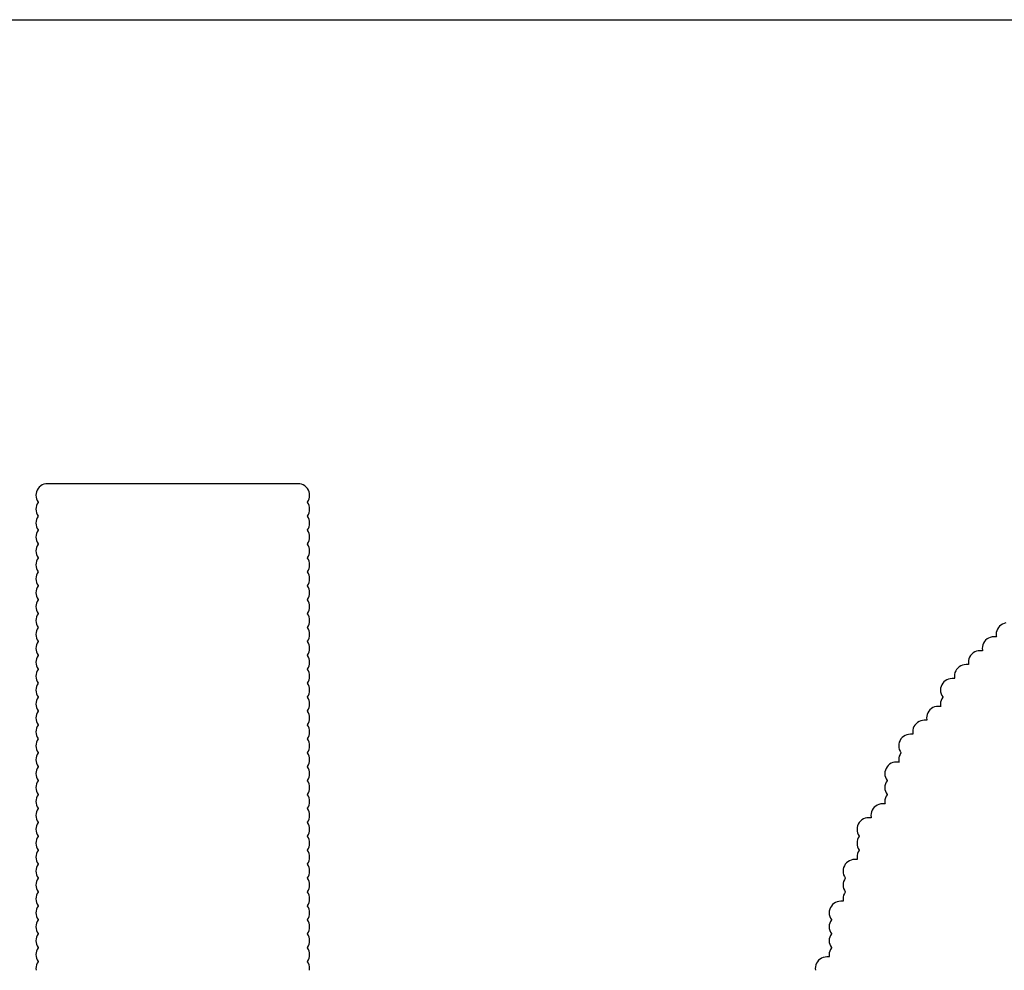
# Model space of a CAD drawing. Extents: x -0.28 to 1.53, y -0.26 to 1.53.
# Tile 40 of 45: x 1.3458 to 1.3882, y 1.459 to 1.5. Entities that reach past the tile are written whole.
import ezdxf

# ---------------------------------------------------------------- set-up
doc = ezdxf.new("R2010")
doc.units = 0
doc.header["$MEASUREMENT"] = 0
doc.layers.add('PCB', color=7, linetype='CONTINUOUS')
doc.layers.add('SLK-NS', color=7, linetype='CONTINUOUS')

msp = doc.modelspace()

# ---------------------------------------------------------------- linework, layer by layer
at = {"layer": 'PCB'}
msp.add_lwpolyline([(0, 1.5), (1.5, 1.5), (1.5, 0), (0, 0)], close=True, dxfattribs=at)
at = {"layer": 'SLK-NS'}
for points in [[(1.358294, 1.459022), (1.3583, 1.4591), (1.358294, 1.459178), (1.358276, 1.459255), (1.358246, 1.459327), (1.358205, 1.459394), (1.3582, 1.4594), (1.358205, 1.459406), (1.358246, 1.459473), (1.358276, 1.459545), (1.358294, 1.459622), (1.3583, 1.4597), (1.358294, 1.459778), (1.358276, 1.459855), (1.358246, 1.459927), (1.358205, 1.459994), (1.3582, 1.46), (1.358205, 1.460006), (1.358246, 1.460073), (1.358276, 1.460145), (1.358294, 1.460222), (1.3583, 1.4603), (1.358294, 1.460378), (1.358276, 1.460455), (1.358246, 1.460527), (1.358205, 1.460594), (1.3582, 1.4606), (1.358205, 1.460606), (1.358246, 1.460673), (1.358276, 1.460745), (1.358294, 1.460822), (1.3583, 1.4609), (1.358294, 1.460978), (1.358276, 1.461055), (1.358246, 1.461127), (1.358205, 1.461194), (1.3582, 1.4612), (1.358205, 1.461206), (1.358246, 1.461273), (1.358276, 1.461345), (1.358294, 1.461422), (1.3583, 1.4615), (1.358294, 1.461578), (1.358276, 1.461655), (1.358246, 1.461727), (1.358205, 1.461794), (1.3582, 1.4618), (1.358205, 1.461806), (1.358246, 1.461873), (1.358276, 1.461945), (1.358294, 1.462022), (1.3583, 1.4621), (1.358294, 1.462178), (1.358276, 1.462255), (1.358246, 1.462327), (1.358205, 1.462394), (1.3582, 1.4624), (1.358205, 1.462406), (1.358246, 1.462473), (1.358276, 1.462545), (1.358294, 1.462622), (1.3583, 1.4627), (1.358294, 1.462778), (1.358276, 1.462855), (1.358246, 1.462927), (1.358205, 1.462994), (1.3582, 1.463), (1.358205, 1.463006), (1.358246, 1.463073), (1.358276, 1.463145), (1.358294, 1.463222), (1.3583, 1.4633), (1.358294, 1.463378), (1.358276, 1.463455), (1.358246, 1.463527), (1.358205, 1.463594), (1.3582, 1.4636), (1.358205, 1.463606), (1.358246, 1.463673), (1.358276, 1.463745), (1.358294, 1.463822), (1.3583, 1.4639), (1.358294, 1.463978), (1.358276, 1.464055), (1.358246, 1.464127), (1.358205, 1.464194), (1.3582, 1.4642), (1.358205, 1.464206), (1.358246, 1.464273), (1.358276, 1.464345), (1.358294, 1.464422), (1.3583, 1.4645), (1.358294, 1.464578), (1.358276, 1.464655), (1.358246, 1.464727), (1.358205, 1.464794), (1.3582, 1.4648), (1.358205, 1.464806), (1.358246, 1.464873), (1.358276, 1.464945), (1.358294, 1.465022), (1.3583, 1.4651), (1.358294, 1.465178), (1.358276, 1.465255), (1.358246, 1.465327), (1.358205, 1.465394), (1.3582, 1.4654), (1.358205, 1.465406), (1.358246, 1.465473), (1.358276, 1.465545), (1.358294, 1.465622), (1.3583, 1.4657), (1.358294, 1.465778), (1.358276, 1.465855), (1.358246, 1.465927), (1.358205, 1.465994), (1.3582, 1.466), (1.358205, 1.466006), (1.358246, 1.466073), (1.358276, 1.466145), (1.358294, 1.466222), (1.3583, 1.4663), (1.358294, 1.466378), (1.358276, 1.466455), (1.358246, 1.466527), (1.358205, 1.466594), (1.3582, 1.4666), (1.358205, 1.466606), (1.358246, 1.466673), (1.358276, 1.466745), (1.358294, 1.466822), (1.3583, 1.4669), (1.358294, 1.466978), (1.358276, 1.467055), (1.358246, 1.467127), (1.358205, 1.467194), (1.3582, 1.4672), (1.358205, 1.467206), (1.358246, 1.467273), (1.358276, 1.467345), (1.358294, 1.467422), (1.3583, 1.4675), (1.358294, 1.467578), (1.358276, 1.467655), (1.358246, 1.467727), (1.358205, 1.467794), (1.3582, 1.4678), (1.358205, 1.467806), (1.358246, 1.467873), (1.358276, 1.467945), (1.358294, 1.468022), (1.3583, 1.4681), (1.358294, 1.468178), (1.358276, 1.468255), (1.358246, 1.468327), (1.358205, 1.468394), (1.3582, 1.4684), (1.358205, 1.468406), (1.358246, 1.468473), (1.358276, 1.468545), (1.358294, 1.468622), (1.3583, 1.4687), (1.358294, 1.468778), (1.358276, 1.468855), (1.358246, 1.468927), (1.358205, 1.468994), (1.3582, 1.469), (1.358205, 1.469006), (1.358246, 1.469073), (1.358276, 1.469145), (1.358294, 1.469222), (1.3583, 1.4693), (1.358294, 1.469378), (1.358276, 1.469455), (1.358246, 1.469527), (1.358205, 1.469594), (1.3582, 1.4696), (1.358205, 1.469606), (1.358246, 1.469673), (1.358276, 1.469745), (1.358294, 1.469822), (1.3583, 1.4699), (1.358294, 1.469978), (1.358276, 1.470055), (1.358246, 1.470127), (1.358205, 1.470194), (1.3582, 1.4702), (1.358205, 1.470206), (1.358246, 1.470273), (1.358276, 1.470345), (1.358294, 1.470422), (1.3583, 1.4705), (1.358294, 1.470578), (1.358276, 1.470655), (1.358246, 1.470727), (1.358205, 1.470794), (1.3582, 1.4708), (1.358205, 1.470806), (1.358246, 1.470873), (1.358276, 1.470945), (1.358294, 1.471022), (1.3583, 1.4711), (1.358294, 1.471178), (1.358276, 1.471255), (1.358246, 1.471327), (1.358205, 1.471394), (1.3582, 1.4714), (1.358205, 1.471406), (1.358246, 1.471473), (1.358276, 1.471545), (1.358294, 1.471622), (1.3583, 1.4717), (1.358294, 1.471778), (1.358276, 1.471855), (1.358246, 1.471927), (1.358205, 1.471994), (1.3582, 1.472), (1.358205, 1.472006), (1.358246, 1.472073), (1.358276, 1.472145), (1.358294, 1.472222), (1.3583, 1.4723), (1.358294, 1.472378), (1.358276, 1.472455), (1.358246, 1.472527), (1.358205, 1.472594), (1.3582, 1.4726), (1.358205, 1.472606), (1.358246, 1.472673), (1.358276, 1.472745), (1.358294, 1.472822), (1.3583, 1.4729), (1.358294, 1.472978), (1.358276, 1.473055), (1.358246, 1.473127), (1.358205, 1.473194), (1.3582, 1.4732), (1.358205, 1.473206), (1.358246, 1.473273), (1.358276, 1.473345), (1.358294, 1.473422), (1.3583, 1.4735), (1.358294, 1.473578), (1.358276, 1.473655), (1.358246, 1.473727), (1.358205, 1.473794), (1.3582, 1.4738), (1.358205, 1.473806), (1.358246, 1.473873), (1.358276, 1.473945), (1.358294, 1.474022), (1.3583, 1.4741), (1.358294, 1.474178), (1.358276, 1.474255), (1.358246, 1.474327), (1.358205, 1.474394), (1.3582, 1.4744), (1.358205, 1.474406), (1.358246, 1.474473), (1.358276, 1.474545), (1.358294, 1.474622), (1.3583, 1.4747), (1.358294, 1.474778), (1.358276, 1.474855), (1.358246, 1.474927), (1.358205, 1.474994), (1.3582, 1.475), (1.358205, 1.475006), (1.358246, 1.475073), (1.358276, 1.475145), (1.358294, 1.475222), (1.3583, 1.4753), (1.358294, 1.475378), (1.358276, 1.475455), (1.358246, 1.475527), (1.358205, 1.475594), (1.3582, 1.4756), (1.358205, 1.475606), (1.358246, 1.475673), (1.358276, 1.475745), (1.358294, 1.475822), (1.3583, 1.4759), (1.358294, 1.475978), (1.358276, 1.476055), (1.358246, 1.476127), (1.358205, 1.476194), (1.3582, 1.4762), (1.358205, 1.476206), (1.358246, 1.476273), (1.358276, 1.476345), (1.358294, 1.476422), (1.3583, 1.4765), (1.358294, 1.476578), (1.358276, 1.476655), (1.358246, 1.476727), (1.358205, 1.476794), (1.3582, 1.4768), (1.358205, 1.476806), (1.358246, 1.476873), (1.358276, 1.476945), (1.358294, 1.477022), (1.3583, 1.4771), (1.358294, 1.477178), (1.358276, 1.477255), (1.358246, 1.477327), (1.358205, 1.477394), (1.3582, 1.4774), (1.358205, 1.477406), (1.358246, 1.477473), (1.358276, 1.477545), (1.358294, 1.477622), (1.3583, 1.4777), (1.358294, 1.477778), (1.358276, 1.477855), (1.358246, 1.477927), (1.358205, 1.477994), (1.3582, 1.478), (1.358205, 1.478006), (1.358246, 1.478073), (1.358276, 1.478145), (1.358294, 1.478222), (1.3583, 1.4783), (1.358294, 1.478378), (1.358276, 1.478455), (1.358246, 1.478527), (1.358205, 1.478594), (1.3582, 1.4786), (1.358205, 1.478606), (1.358246, 1.478673), (1.358276, 1.478745), (1.358294, 1.478822), (1.3583, 1.4789), (1.358294, 1.478978), (1.358276, 1.479055), (1.358246, 1.479127), (1.358205, 1.479194), (1.3582, 1.4792), (1.358205, 1.479206), (1.358246, 1.479273), (1.358276, 1.479345), (1.358294, 1.479422), (1.3583, 1.4795), (1.358294, 1.479578), (1.358276, 1.479655), (1.358246, 1.479727), (1.358205, 1.479794), (1.358154, 1.479854), (1.358094, 1.479905), (1.358027, 1.479946), (1.357955, 1.479976), (1.357878, 1.479994), (1.3578, 1.48), (1.347, 1.48), (1.346922, 1.479994), (1.346845, 1.479976), (1.346773, 1.479946), (1.346706, 1.479905), (1.346646, 1.479854), (1.346595, 1.479794), (1.346554, 1.479727), (1.346524, 1.479655), (1.346506, 1.479578), (1.3465, 1.4795), (1.346506, 1.479422), (1.346524, 1.479345), (1.346554, 1.479273), (1.346595, 1.479206), (1.3466, 1.4792), (1.346595, 1.479194), (1.346554, 1.479127), (1.346524, 1.479055), (1.346506, 1.478978), (1.3465, 1.4789), (1.346506, 1.478822), (1.346524, 1.478745), (1.346554, 1.478673), (1.346595, 1.478606), (1.3466, 1.4786), (1.346595, 1.478594), (1.346554, 1.478527), (1.346524, 1.478455), (1.346506, 1.478378), (1.3465, 1.4783), (1.346506, 1.478222), (1.346524, 1.478145), (1.346554, 1.478073), (1.346595, 1.478006), (1.3466, 1.478), (1.346595, 1.477994), (1.346554, 1.477927), (1.346524, 1.477855), (1.346506, 1.477778), (1.3465, 1.4777), (1.346506, 1.477622), (1.346524, 1.477545), (1.346554, 1.477473), (1.346595, 1.477406), (1.3466, 1.4774), (1.346595, 1.477394), (1.346554, 1.477327), (1.346524, 1.477255), (1.346506, 1.477178), (1.3465, 1.4771), (1.346506, 1.477022), (1.346524, 1.476945), (1.346554, 1.476873), (1.346595, 1.476806), (1.3466, 1.4768), (1.346595, 1.476794), (1.346554, 1.476727), (1.346524, 1.476655), (1.346506, 1.476578), (1.3465, 1.4765), (1.346506, 1.476422), (1.346524, 1.476345), (1.346554, 1.476273), (1.346595, 1.476206), (1.3466, 1.4762), (1.346595, 1.476194), (1.346554, 1.476127), (1.346524, 1.476055), (1.346506, 1.475978), (1.3465, 1.4759), (1.346506, 1.475822), (1.346524, 1.475745), (1.346554, 1.475673), (1.346595, 1.475606), (1.3466, 1.4756), (1.346595, 1.475594), (1.346554, 1.475527), (1.346524, 1.475455), (1.346506, 1.475378), (1.3465, 1.4753), (1.346506, 1.475222), (1.346524, 1.475145), (1.346554, 1.475073), (1.346595, 1.475006), (1.3466, 1.475), (1.346595, 1.474994), (1.346554, 1.474927), (1.346524, 1.474855), (1.346506, 1.474778), (1.3465, 1.4747), (1.346506, 1.474622), (1.346524, 1.474545), (1.346554, 1.474473), (1.346595, 1.474406), (1.3466, 1.4744), (1.346595, 1.474394), (1.346554, 1.474327), (1.346524, 1.474255), (1.346506, 1.474178), (1.3465, 1.4741), (1.346506, 1.474022), (1.346524, 1.473945), (1.346554, 1.473873), (1.346595, 1.473806), (1.3466, 1.4738), (1.346595, 1.473794), (1.346554, 1.473727), (1.346524, 1.473655), (1.346506, 1.473578), (1.3465, 1.4735), (1.346506, 1.473422), (1.346524, 1.473345), (1.346554, 1.473273), (1.346595, 1.473206), (1.3466, 1.4732), (1.346595, 1.473194), (1.346554, 1.473127), (1.346524, 1.473055), (1.346506, 1.472978), (1.3465, 1.4729), (1.346506, 1.472822), (1.346524, 1.472745), (1.346554, 1.472673), (1.346595, 1.472606), (1.3466, 1.4726), (1.346595, 1.472594), (1.346554, 1.472527), (1.346524, 1.472455), (1.346506, 1.472378), (1.3465, 1.4723), (1.346506, 1.472222), (1.346524, 1.472145), (1.346554, 1.472073), (1.346595, 1.472006), (1.3466, 1.472), (1.346595, 1.471994), (1.346554, 1.471927), (1.346524, 1.471855), (1.346506, 1.471778), (1.3465, 1.4717), (1.346506, 1.471622), (1.346524, 1.471545), (1.346554, 1.471473), (1.346595, 1.471406), (1.3466, 1.4714), (1.346595, 1.471394), (1.346554, 1.471327), (1.346524, 1.471255), (1.346506, 1.471178), (1.3465, 1.4711), (1.346506, 1.471022), (1.346524, 1.470945), (1.346554, 1.470873), (1.346595, 1.470806), (1.3466, 1.4708), (1.346595, 1.470794), (1.346554, 1.470727), (1.346524, 1.470655), (1.346506, 1.470578), (1.3465, 1.4705), (1.346506, 1.470422), (1.346524, 1.470345), (1.346554, 1.470273), (1.346595, 1.470206), (1.3466, 1.4702), (1.346595, 1.470194), (1.346554, 1.470127), (1.346524, 1.470055), (1.346506, 1.469978), (1.3465, 1.4699), (1.346506, 1.469822), (1.346524, 1.469745), (1.346554, 1.469673), (1.346595, 1.469606), (1.3466, 1.4696), (1.346595, 1.469594), (1.346554, 1.469527), (1.346524, 1.469455), (1.346506, 1.469378), (1.3465, 1.4693), (1.346506, 1.469222), (1.346524, 1.469145), (1.346554, 1.469073), (1.346595, 1.469006), (1.3466, 1.469), (1.346595, 1.468994), (1.346554, 1.468927), (1.346524, 1.468855), (1.346506, 1.468778), (1.3465, 1.4687), (1.346506, 1.468622), (1.346524, 1.468545), (1.346554, 1.468473), (1.346595, 1.468406), (1.3466, 1.4684), (1.346595, 1.468394), (1.346554, 1.468327), (1.346524, 1.468255), (1.346506, 1.468178), (1.3465, 1.4681), (1.346506, 1.468022), (1.346524, 1.467945), (1.346554, 1.467873), (1.346595, 1.467806), (1.3466, 1.4678), (1.346595, 1.467794), (1.346554, 1.467727), (1.346524, 1.467655), (1.346506, 1.467578), (1.3465, 1.4675), (1.346506, 1.467422), (1.346524, 1.467345), (1.346554, 1.467273), (1.346595, 1.467206), (1.3466, 1.4672), (1.346595, 1.467194), (1.346554, 1.467127), (1.346524, 1.467055), (1.346506, 1.466978), (1.3465, 1.4669), (1.346506, 1.466822), (1.346524, 1.466745), (1.346554, 1.466673), (1.346595, 1.466606), (1.3466, 1.4666), (1.346595, 1.466594), (1.346554, 1.466527), (1.346524, 1.466455), (1.346506, 1.466378), (1.3465, 1.4663), (1.346506, 1.466222), (1.346524, 1.466145), (1.346554, 1.466073), (1.346595, 1.466006), (1.3466, 1.466), (1.346595, 1.465994), (1.346554, 1.465927), (1.346524, 1.465855), (1.346506, 1.465778), (1.3465, 1.4657), (1.346506, 1.465622), (1.346524, 1.465545), (1.346554, 1.465473), (1.346595, 1.465406), (1.3466, 1.4654), (1.346595, 1.465394), (1.346554, 1.465327), (1.346524, 1.465255), (1.346506, 1.465178), (1.3465, 1.4651), (1.346506, 1.465022), (1.346524, 1.464945), (1.346554, 1.464873), (1.346595, 1.464806), (1.3466, 1.4648), (1.346595, 1.464794), (1.346554, 1.464727), (1.346524, 1.464655), (1.346506, 1.464578), (1.3465, 1.4645), (1.346506, 1.464422), (1.346524, 1.464345), (1.346554, 1.464273), (1.346595, 1.464206), (1.3466, 1.4642), (1.346595, 1.464194), (1.346554, 1.464127), (1.346524, 1.464055), (1.346506, 1.463978), (1.3465, 1.4639), (1.346506, 1.463822), (1.346524, 1.463745), (1.346554, 1.463673), (1.346595, 1.463606), (1.3466, 1.4636), (1.346595, 1.463594), (1.346554, 1.463527), (1.346524, 1.463455), (1.346506, 1.463378), (1.3465, 1.4633), (1.346506, 1.463222), (1.346524, 1.463145), (1.346554, 1.463073), (1.346595, 1.463006), (1.3466, 1.463), (1.346595, 1.462994), (1.346554, 1.462927), (1.346524, 1.462855), (1.346506, 1.462778), (1.3465, 1.4627), (1.346506, 1.462622), (1.346524, 1.462545), (1.346554, 1.462473), (1.346595, 1.462406), (1.3466, 1.4624), (1.346595, 1.462394), (1.346554, 1.462327), (1.346524, 1.462255), (1.346506, 1.462178), (1.3465, 1.4621), (1.346506, 1.462022), (1.346524, 1.461945), (1.346554, 1.461873), (1.346595, 1.461806), (1.3466, 1.4618), (1.346595, 1.461794), (1.346554, 1.461727), (1.346524, 1.461655), (1.346506, 1.461578), (1.3465, 1.4615), (1.346506, 1.461422), (1.346524, 1.461345), (1.346554, 1.461273), (1.346595, 1.461206), (1.3466, 1.4612), (1.346595, 1.461194), (1.346554, 1.461127), (1.346524, 1.461055), (1.346506, 1.460978), (1.3465, 1.4609), (1.346506, 1.460822), (1.346524, 1.460745), (1.346554, 1.460673), (1.346595, 1.460606), (1.3466, 1.4606), (1.346595, 1.460594), (1.346554, 1.460527), (1.346524, 1.460455), (1.346506, 1.460378), (1.3465, 1.4603), (1.346506, 1.460222), (1.346524, 1.460145), (1.346554, 1.460073), (1.346595, 1.460006), (1.3466, 1.46), (1.346595, 1.459994), (1.346554, 1.459927), (1.346524, 1.459855), (1.346506, 1.459778), (1.3465, 1.4597), (1.346506, 1.459622), (1.346524, 1.459545), (1.346554, 1.459473), (1.346595, 1.459406), (1.3466, 1.4594), (1.346595, 1.459394), (1.346554, 1.459327), (1.346524, 1.459255), (1.346506, 1.459178), (1.3465, 1.4591), (1.346506, 1.459022)], [(1.388322, 1.473994), (1.388245, 1.473976), (1.388173, 1.473946), (1.388106, 1.473905), (1.388046, 1.473854), (1.387995, 1.473794), (1.387954, 1.473727), (1.387924, 1.473655), (1.387906, 1.473578), (1.3879, 1.4735), (1.387906, 1.473422), (1.387911, 1.4734), (1.3878, 1.4734), (1.387722, 1.473394), (1.387645, 1.473376), (1.387573, 1.473346), (1.387506, 1.473305), (1.387446, 1.473254), (1.387395, 1.473194), (1.387354, 1.473127), (1.387324, 1.473055), (1.387306, 1.472978), (1.3873, 1.4729), (1.387306, 1.472822), (1.387311, 1.4728), (1.3872, 1.4728), (1.387122, 1.472794), (1.387045, 1.472776), (1.386973, 1.472746), (1.386906, 1.472705), (1.386846, 1.472654), (1.386795, 1.472594), (1.386754, 1.472527), (1.386724, 1.472455), (1.386706, 1.472378), (1.3867, 1.4723), (1.386706, 1.472222), (1.386711, 1.4722), (1.3866, 1.4722), (1.386522, 1.472194), (1.386445, 1.472176), (1.386373, 1.472146), (1.386306, 1.472105), (1.386246, 1.472054), (1.386195, 1.471994), (1.386154, 1.471927), (1.386124, 1.471855), (1.386106, 1.471778), (1.3861, 1.4717), (1.386106, 1.471622), (1.386111, 1.4716), (1.386, 1.4716), (1.385922, 1.471594), (1.385845, 1.471576), (1.385773, 1.471546), (1.385706, 1.471505), (1.385646, 1.471454), (1.385595, 1.471394), (1.385554, 1.471327), (1.385524, 1.471255), (1.385506, 1.471178), (1.3855, 1.4711), (1.385506, 1.471022), (1.385524, 1.470945), (1.385554, 1.470873), (1.385595, 1.470806), (1.3856, 1.4708), (1.385595, 1.470794), (1.385554, 1.470727), (1.385524, 1.470655), (1.385506, 1.470578), (1.3855, 1.4705), (1.385506, 1.470422), (1.385511, 1.4704), (1.3854, 1.4704), (1.385322, 1.470394), (1.385245, 1.470376), (1.385173, 1.470346), (1.385106, 1.470305), (1.385046, 1.470254), (1.384995, 1.470194), (1.384954, 1.470127), (1.384924, 1.470055), (1.384906, 1.469978), (1.3849, 1.4699), (1.384906, 1.469822), (1.384911, 1.4698), (1.3848, 1.4698), (1.384722, 1.469794), (1.384645, 1.469776), (1.384573, 1.469746), (1.384506, 1.469705), (1.384446, 1.469654), (1.384395, 1.469594), (1.384354, 1.469527), (1.384324, 1.469455), (1.384306, 1.469378), (1.3843, 1.4693), (1.384306, 1.469222), (1.384311, 1.4692), (1.3842, 1.4692), (1.384122, 1.469194), (1.384045, 1.469176), (1.383973, 1.469146), (1.383906, 1.469105), (1.383846, 1.469054), (1.383795, 1.468994), (1.383754, 1.468927), (1.383724, 1.468855), (1.383706, 1.468778), (1.3837, 1.4687), (1.383706, 1.468622), (1.383724, 1.468545), (1.383754, 1.468473), (1.383795, 1.468406), (1.3838, 1.4684), (1.383795, 1.468394), (1.383754, 1.468327), (1.383724, 1.468255), (1.383706, 1.468178), (1.3837, 1.4681), (1.383706, 1.468022), (1.383711, 1.468), (1.3836, 1.468), (1.383522, 1.467994), (1.383445, 1.467976), (1.383373, 1.467946), (1.383306, 1.467905), (1.383246, 1.467854), (1.383195, 1.467794), (1.383154, 1.467727), (1.383124, 1.467655), (1.383106, 1.467578), (1.3831, 1.4675), (1.383106, 1.467422), (1.383124, 1.467345), (1.383154, 1.467273), (1.383195, 1.467206), (1.3832, 1.4672), (1.383195, 1.467194), (1.383154, 1.467127), (1.383124, 1.467055), (1.383106, 1.466978), (1.3831, 1.4669), (1.383106, 1.466822), (1.383124, 1.466745), (1.383154, 1.466673), (1.383195, 1.466606), (1.3832, 1.4666), (1.383195, 1.466594), (1.383154, 1.466527), (1.383124, 1.466455), (1.383106, 1.466378), (1.3831, 1.4663), (1.383106, 1.466222), (1.383111, 1.4662), (1.383, 1.4662), (1.382922, 1.466194), (1.382845, 1.466176), (1.382773, 1.466146), (1.382706, 1.466105), (1.382646, 1.466054), (1.382595, 1.465994), (1.382554, 1.465927), (1.382524, 1.465855), (1.382506, 1.465778), (1.3825, 1.4657), (1.382506, 1.465622), (1.382511, 1.4656), (1.3824, 1.4656), (1.382322, 1.465594), (1.382245, 1.465576), (1.382173, 1.465546), (1.382106, 1.465505), (1.382046, 1.465454), (1.381995, 1.465394), (1.381954, 1.465327), (1.381924, 1.465255), (1.381906, 1.465178), (1.3819, 1.4651), (1.381906, 1.465022), (1.381924, 1.464945), (1.381954, 1.464873), (1.381995, 1.464806), (1.382, 1.4648), (1.381995, 1.464794), (1.381954, 1.464727), (1.381924, 1.464655), (1.381906, 1.464578), (1.3819, 1.4645), (1.381906, 1.464422), (1.381924, 1.464345), (1.381954, 1.464273), (1.381995, 1.464206), (1.382, 1.4642), (1.381995, 1.464194), (1.381954, 1.464127), (1.381924, 1.464055), (1.381906, 1.463978), (1.3819, 1.4639), (1.381906, 1.463822), (1.381911, 1.4638), (1.3818, 1.4638), (1.381722, 1.463794), (1.381645, 1.463776), (1.381573, 1.463746), (1.381506, 1.463705), (1.381446, 1.463654), (1.381395, 1.463594), (1.381354, 1.463527), (1.381324, 1.463455), (1.381306, 1.463378), (1.3813, 1.4633), (1.381306, 1.463222), (1.381324, 1.463145), (1.381354, 1.463073), (1.381395, 1.463006), (1.3814, 1.463), (1.381395, 1.462994), (1.381354, 1.462927), (1.381324, 1.462855), (1.381306, 1.462778), (1.3813, 1.4627), (1.381306, 1.462622), (1.381324, 1.462545), (1.381354, 1.462473), (1.381395, 1.462406), (1.3814, 1.4624), (1.381395, 1.462394), (1.381354, 1.462327), (1.381324, 1.462255), (1.381306, 1.462178), (1.3813, 1.4621), (1.381306, 1.462022), (1.381311, 1.462), (1.3812, 1.462), (1.381122, 1.461994), (1.381045, 1.461976), (1.380973, 1.461946), (1.380906, 1.461905), (1.380846, 1.461854), (1.380795, 1.461794), (1.380754, 1.461727), (1.380724, 1.461655), (1.380706, 1.461578), (1.3807, 1.4615), (1.380706, 1.461422), (1.380724, 1.461345), (1.380754, 1.461273), (1.380795, 1.461206), (1.3808, 1.4612), (1.380795, 1.461194), (1.380754, 1.461127), (1.380724, 1.461055), (1.380706, 1.460978), (1.3807, 1.4609), (1.380706, 1.460822), (1.380724, 1.460745), (1.380754, 1.460673), (1.380795, 1.460606), (1.3808, 1.4606), (1.380795, 1.460594), (1.380754, 1.460527), (1.380724, 1.460455), (1.380706, 1.460378), (1.3807, 1.4603), (1.380706, 1.460222), (1.380724, 1.460145), (1.380754, 1.460073), (1.380795, 1.460006), (1.3808, 1.46), (1.380795, 1.459994), (1.380754, 1.459927), (1.380724, 1.459855), (1.380706, 1.459778), (1.3807, 1.4597), (1.380706, 1.459622), (1.380711, 1.4596), (1.3806, 1.4596), (1.380522, 1.459594), (1.380445, 1.459576), (1.380373, 1.459546), (1.380306, 1.459505), (1.380246, 1.459454), (1.380195, 1.459394), (1.380154, 1.459327), (1.380124, 1.459255), (1.380106, 1.459178), (1.3801, 1.4591), (1.380106, 1.459022)]]:
    msp.add_lwpolyline(points, dxfattribs=at)

doc.saveas('drawing.dxf')
